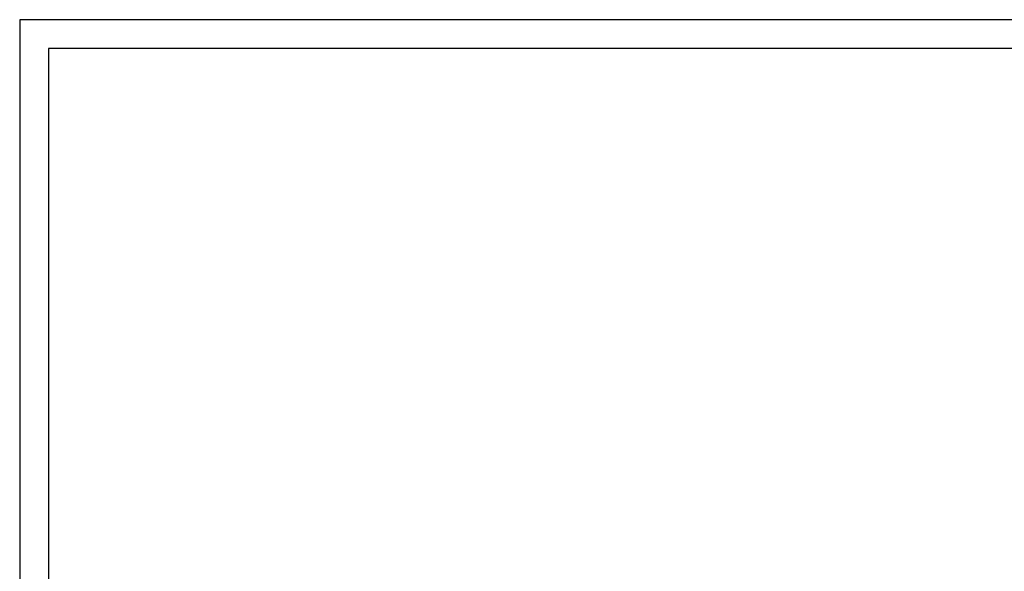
# Model space of a CAD drawing. Header units: millimetres. Extents: x 0 to 5940, y 0 to 2970.
# Tile 6 of 16: x 0 to 1700, y 2017 to 2970. Entities that reach past the tile are written whole.
import ezdxf

# ---------------------------------------------------------------- set-up
doc = ezdxf.new("R2010")
doc.units = ezdxf.units.MM

# ---------------------------------------------------------------- blocks, each defined once
blk = doc.blocks.new('Unknown-2667976-1268')
at = {"color": 7, "linetype": 'Continuous'}
for p, q in [((5940, 2970), (0, 2970)), ((0, 2970), (0, 0)), ((50, 2970), (0, 2970)), ((5890, 2920), (50, 2920)), ((50, 2920), (50, 50))]:
    blk.add_line(p, q, dxfattribs=at)

msp = doc.modelspace()

# ---------------------------------------------------------------- block references
msp.add_blockref('Unknown-2667976-1268', (0, 0))

doc.saveas('drawing.dxf')
